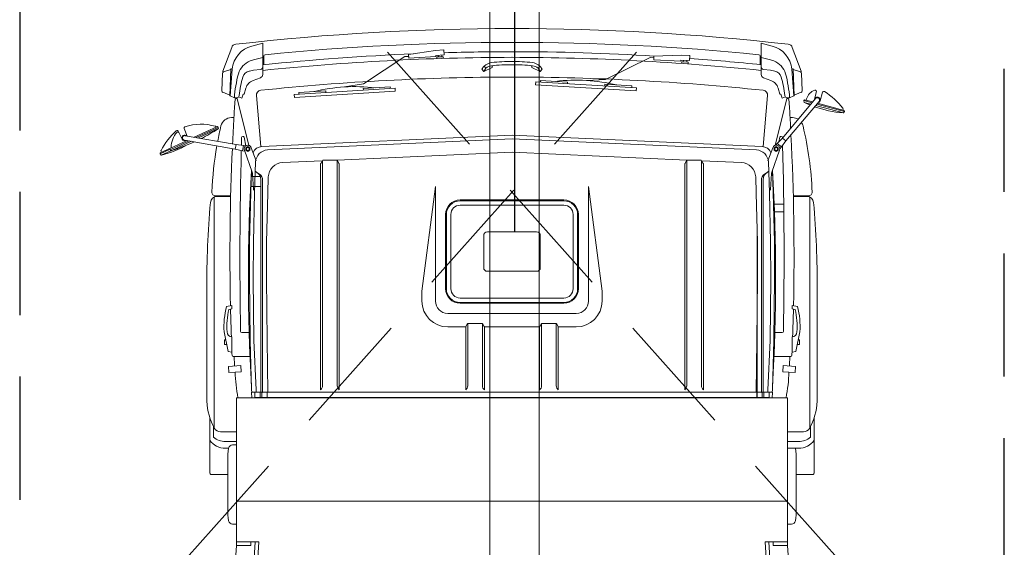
# Model space of a CAD drawing. Header units: millimetres. Extents: x -474437 to 165693, y -93174 to 980873.
# Tile 42 of 60: x 71739 to 75739, y 497643 to 499786. Entities that reach past the tile are written whole.
import ezdxf

# ---------------------------------------------------------------- set-up
doc = ezdxf.new("R2010")
doc.units = ezdxf.units.MM
doc.linetypes.add('DASHED', pattern=[0.75, 0.5, -0.25])
doc.layers.add('Brannbil', color=9, linetype='CONTINUOUS', lineweight=9)
doc.layers.add('Port', color=7, linetype='DASHED')
doc.layers.add('RP_SYMBOLER', color=7, linetype='CONTINUOUS')

msp = doc.modelspace()

# ---------------------------------------------------------------- linework, layer by layer
at = {"layer": 'Brannbil'}
for p, q in [((72682.5, 499678.7), (72726.3, 499689.7)), ((72726.3, 499593.9), (72726.3, 499689.7)), ((74795.8, 499678.7), (74752, 499689.7)), ((74752, 499593.9), (74752, 499689.7)), ((72600.3, 499672.9), (72564.6, 499576.3)), ((73427.9, 499660.7), (73318.7, 499644)), ((73318.7, 499644), (73319.6, 499629.1)), ((73462.8, 499662.8), (73427.9, 499660.7)), ((73429.1, 499640.7), (73464, 499642.9)), ((73429.4, 499635.8), (73429.1, 499640.7)), ((73439.6, 499641.4), (73439.9, 499634.5)), ((73453.5, 499642.2), (73453.8, 499635.2)), ((73464, 499642.9), (73462.8, 499662.8)), ((74426, 499641.6), (74315.7, 499638.2)), ((74461, 499639.6), (74426, 499641.6)), ((74878, 499672.9), (74913.7, 499576.3)), ((72726.3, 499562.7), (72726.3, 499602.6)), ((72731.3, 499638.5), (72731.3, 499603.1)), ((73304.2, 499635.6), (73135.6, 499525.2)), ((73319.1, 499636.5), (73304.2, 499635.6)), ((73319.6, 499629.1), (73429.4, 499635.8)), ((73433.9, 499634.2), (73459.9, 499635.4)), ((73433.9, 499634.2), (73434.2, 499627.7)), ((73459.9, 499635.4), (73460.2, 499628.5)), ((74300.2, 499631.6), (74119.6, 499542.1)), ((74315.2, 499630.7), (74300.2, 499631.6)), ((74315.7, 499638.2), (74314.8, 499623.2)), ((74314.8, 499623.2), (74424.6, 499616.7)), ((74424.6, 499616.7), (74424.9, 499621.7)), ((74424.9, 499621.7), (74459.8, 499619.6)), ((74428.8, 499614.7), (74428.3, 499608.1)), ((74428.8, 499614.7), (74454.8, 499612.7)), ((74435.3, 499621.1), (74434.8, 499614.2)), ((74449.3, 499620.2), (74448.8, 499613.2)), ((74454.8, 499612.7), (74454.3, 499605.8)), ((74459.8, 499619.6), (74461, 499639.6)), ((74747, 499638.5), (74747, 499603.1)), ((72560.7, 499496.4), (72563.2, 499568)), ((72596.8, 499583), (72567.4, 499573.5)), ((72593, 499476.1), (72596.9, 499586)), ((72593.9, 499477), (72602.7, 499584.6)), ((72602.8, 499585.8), (72596.9, 499586)), ((73616.7, 499584.9), (73624.7, 499574.9)), ((73624.7, 499574.9), (73658.7, 499590.9)), ((73632.5, 499588.8), (73624.7, 499574.9)), ((73626.2, 499596.6), (73632.5, 499588.8)), ((73658.7, 499590.9), (73658.7, 499594.3)), ((73819.6, 499590.9), (73819.6, 499594.3)), ((73853.6, 499574.9), (73819.6, 499590.9)), ((73852.1, 499596.6), (73845.8, 499588.8)), ((73845.8, 499588.8), (73853.6, 499574.9)), ((73861.6, 499584.9), (73853.6, 499574.9)), ((74752, 499562.7), (74752, 499593.9)), ((74875.5, 499585.8), (74881.4, 499586)), ((74884.4, 499477), (74875.6, 499584.6)), ((74885.3, 499476.1), (74881.4, 499586)), ((74881.5, 499583), (74910.9, 499573.5)), ((74917.6, 499496.4), (74915.1, 499568)), ((72717, 499549.5), (72687.3, 499538.9)), ((73135.6, 499525.2), (73058.2, 499512.4)), ((73835.6, 499532.9), (73834.9, 499520.9)), ((73834.9, 499520.9), (74244.2, 499496.7)), ((74244.9, 499508.7), (73835.6, 499532.9)), ((73854.6, 499531.8), (73855, 499538.8)), ((73855, 499538.8), (73964.8, 499532.3)), ((73964.8, 499532.3), (73964.4, 499525.3)), ((74119.6, 499542.1), (74041.3, 499538.8)), ((74116.5, 499523.3), (74116.1, 499516.3)), ((74226.3, 499516.8), (74116.5, 499523.3)), ((74761.3, 499549.5), (74791, 499538.9)), ((72593.1, 499479.1), (72564.5, 499490.7)), ((72646.8, 499482.8), (72641.8, 499466.8)), ((72650.8, 499482.8), (72646.8, 499482.8)), ((72658.1, 499507.8), (72650.8, 499482.8)), ((73263.9, 499507), (72854.7, 499482)), ((72854.7, 499482), (72855.5, 499470)), ((72855.5, 499470), (73264.7, 499495)), ((72873.3, 499490.1), (72983.1, 499496.8)), ((72873.7, 499483.2), (72873.3, 499490.1)), ((72983.1, 499496.8), (72983.5, 499489.9)), ((73244.5, 499512.8), (73134.8, 499506.1)), ((73134.8, 499506.1), (73135.2, 499499.1)), ((73245, 499505.8), (73244.5, 499512.8)), ((73264.7, 499495), (73263.9, 499507)), ((74225.9, 499509.8), (74226.3, 499516.8)), ((74244.2, 499496.7), (74244.9, 499508.7)), ((74820.2, 499507.8), (74827.5, 499482.8)), ((74827.5, 499482.8), (74831.5, 499482.8)), ((74831.5, 499482.8), (74836.5, 499466.8)), ((74885.2, 499479.1), (74913.8, 499490.7)), ((74975.6, 499493.7), (74968.3, 499462.4)), ((75001, 499491.1), (74990.5, 499456.4)), ((72595.9, 499476), (72593, 499476.1)), ((72611.3, 499468.7), (72593.9, 499477)), ((72621, 499468.7), (72611.3, 499468.7)), ((72618.9, 499465.1), (72622.5, 499465.1)), ((72621.8, 499468.7), (72621.8, 499465.1)), ((72622.5, 499465.1), (72669.4, 499275.2)), ((72641.8, 499466.8), (72628.5, 499472.1)), ((72701, 499477.2), (72719.2, 499270.4)), ((74777.3, 499477.2), (74759.1, 499270.4)), ((74855.8, 499465.1), (74808.9, 499275.2)), ((74836.5, 499466.8), (74849.8, 499472.1)), ((74837.6, 499304.7), (74972.6, 499465.6)), ((74851.4, 499293.1), (74986.4, 499454)), ((74859.4, 499465.1), (74855.8, 499465.1)), ((74856.5, 499468.7), (74856.5, 499465.1)), ((74857.3, 499468.7), (74867, 499468.7)), ((74867, 499468.7), (74884.4, 499477)), ((74882.4, 499476), (74885.3, 499476.1)), ((74925.4, 499456.9), (74927.9, 499460.4)), ((74925.6, 499449.9), (74925.4, 499456.9)), ((74958, 499448.1), (74925.4, 499456.9)), ((74925.6, 499449.9), (74953.2, 499442.5)), ((74960.8, 499451.5), (74927.9, 499460.4)), ((74935.2, 499464.4), (74933.7, 499458.8)), ((75089.6, 499412.9), (74977.1, 499443)), ((75089.2, 499417.1), (74980, 499446.4)), ((74972.4, 499437.3), (75085.9, 499406.9)), ((75084.2, 499421.9), (75083.4, 499418.7)), ((75085.9, 499406.9), (75089.6, 499412.9)), ((75089.6, 499412.9), (75089.2, 499417.1)), ((72599.6, 499387.8), (72609.5, 499387.8)), ((74878.7, 499387.8), (74868.8, 499387.8)), ((72383.3, 499332.9), (72399.7, 499300.6)), ((72385.6, 499327.3), (72399.8, 499300.4)), ((72407, 499343.4), (72419.3, 499313.3)), ((72542.7, 499352.3), (72448, 499308.2)), ((72546.1, 499348.4), (72456.6, 499306.7)), ((72546.9, 499343.3), (72465.2, 499305.2)), ((72537.2, 499349.8), (72537.2, 499349.9)), ((72546.1, 499348.4), (72542.7, 499352.3)), ((72546.9, 499343.3), (72546.1, 499348.4)), ((72419.6, 499294.9), (72349.7, 499262.3)), ((72428.2, 499293.4), (72350.4, 499257.1)), ((72436.8, 499291.9), (72353.9, 499253.2)), ((72615.1, 499260.4), (72408.4, 499296.9)), ((72618.3, 499278.2), (72411.5, 499314.6)), ((72650.5, 499307.9), (72658.5, 499273.7)), ((73739.2, 499316.6), (72722.5, 499270.7)), ((73739.2, 499316.6), (74755.8, 499270.7)), ((74810.5, 499275.5), (74816.8, 499283)), ((74837.6, 499304.7), (74816.8, 499283)), ((74833.6, 499268.9), (74816.8, 499283)), ((74827.8, 499307.9), (74823.6, 499290.1)), ((74851.4, 499293.1), (74833.6, 499268.9)), ((74851.4, 499293.1), (74837.6, 499304.7)), ((72309.3, 499244.7), (72354.6, 499265.9)), ((72309.6, 499240.5), (72309.3, 499244.7)), ((72309.6, 499240.5), (72350.1, 499259.3)), ((72314.3, 499235.2), (72309.6, 499240.5)), ((72313.3, 499250.3), (72314.7, 499247.3)), ((72353.6, 499253.6), (72314.3, 499235.2)), ((72350.4, 499257.1), (72349.7, 499262.3)), ((72353.9, 499253.2), (72350.4, 499257.1)), ((72355.1, 499264.8), (72354.6, 499265.9)), ((72618.3, 499278.2), (72615.1, 499260.4)), ((72615.1, 499260.4), (72644.3, 499253.3)), ((72618.3, 499278.2), (72648.2, 499274.9)), ((72648.2, 499274.9), (72644.3, 499253.3)), ((72653.2, 499251.7), (72644.3, 499253.3)), ((72657.8, 499273.2), (72648.2, 499274.9)), ((72684, 499166.4), (72651.8, 499255.5)), ((72699.4, 499212.1), (72680.1, 499265.7)), ((73739.2, 499247.7), (73029.2, 499215.6)), ((73739.2, 499247.7), (74449.1, 499215.6)), ((74778.9, 499212.1), (74798.2, 499265.7)), ((74794.3, 499166.4), (74826.5, 499255.5)), ((74827.3, 499261.4), (74833.6, 499268.9)), ((72968.3, 499212.8), (72807.3, 499205.6)), ((72968.7, 499213.5), (72962.2, 499201.9)), ((72969.2, 499214.1), (72969.2, 498298.8)), ((73027.2, 499215.6), (72971.2, 499215.6)), ((73029.2, 499215.6), (73029.2, 498298.8)), ((73029.8, 499213.5), (73036.2, 499201.9)), ((74448.5, 499213.5), (74442.1, 499201.9)), ((74449.1, 499215.6), (74449.1, 498298.8)), ((74451.1, 499215.6), (74507.1, 499215.6)), ((74509.1, 499214.1), (74509.1, 498298.8)), ((74509.6, 499213.5), (74516.1, 499201.9)), ((74510, 499212.8), (74671, 499205.6)), ((72681.3, 499173.7), (72677.9, 499083.2)), ((72688.8, 499096.5), (72685.1, 499160.7)), ((72961.2, 499198), (72961.2, 498282.8)), ((73037.2, 499198), (73037.2, 498282.8)), ((74441.1, 499198), (74441.1, 498282.8)), ((74517.1, 499198), (74517.1, 498282.8)), ((74789.5, 499096.5), (74793.2, 499160.7)), ((74797, 499173.7), (74800.4, 499083.2)), ((72681.6, 499148.6), (72717.2, 499148.6)), ((72718.5, 499138.4), (72718.5, 498272.7)), ((72726.1, 499134.2), (72726.1, 498272.7)), ((72749.2, 499147), (72746.7, 499081.2)), ((74729.1, 499147), (74731.6, 499081.2)), ((74752.2, 499134.2), (74752.2, 498272.7)), ((74759.8, 499138.4), (74759.8, 498272.7)), ((72677.9, 499083.2), (72673.4, 498883)), ((72681.6, 499108.6), (72717.2, 499108.6)), ((72691.8, 499093.6), (72694.3, 499093.6)), ((72746.7, 499081.1), (72742.2, 498882)), ((73428.2, 499107.8), (73373.4, 498682.7)), ((73428.2, 499107.8), (73428.2, 498642.8)), ((74050.1, 499107.8), (74050.1, 498642.8)), ((74050.1, 499107.8), (74104.9, 498682.7)), ((74731.6, 499081.1), (74736.1, 498882)), ((74786.5, 499093.6), (74784, 499093.6)), ((74800.4, 499083.2), (74804.9, 498883)), ((72529.3, 499065.2), (72529.3, 498128.4)), ((72534.8, 499069.9), (72596.3, 499069.9)), ((72540.9, 499067.9), (72596.3, 499067.9)), ((73528.5, 499053.6), (73949.8, 499053.6)), ((73528.5, 499050.4), (73949.8, 499050.4)), ((74943.5, 499069.9), (74882, 499069.9)), ((74937.4, 499067.9), (74882, 499067.9)), ((74949, 499065.2), (74949, 498128.4)), ((73528.5, 499032.3), (73949.8, 499032.3)), ((74843, 499036.9), (74803.9, 499036.9)), ((74843.4, 499004.9), (74805.1, 499004.9)), ((73469.3, 498693.2), (73469.3, 498994.4)), ((73472.5, 498693.2), (73472.5, 498994.4)), ((73490.6, 498692.6), (73490.6, 498994.9)), ((73987.7, 498692.6), (73987.7, 498994.9)), ((74005.8, 498693.2), (74005.8, 498994.4)), ((74009, 498693.2), (74009, 498994.4)), ((73639.1, 498923.8), (73839.2, 498923.8)), ((72673.4, 498883), (72672.4, 498732.7)), ((72742.2, 498882), (72741.2, 498733)), ((73624.1, 498778.8), (73624.1, 498908.8)), ((73854.2, 498778.8), (73854.2, 498908.8)), ((74735, 498909.3), (74735, 498250.5)), ((74736.1, 498882), (74737.1, 498733)), ((74804.9, 498883), (74805.9, 498732.7)), ((73639.1, 498763.8), (73839.2, 498763.8)), ((72672.4, 498732.7), (72675.9, 498482.6)), ((72741.2, 498733), (72744.7, 498483.5)), ((74737.1, 498733), (74733.6, 498483.5)), ((74805.9, 498732.7), (74802.4, 498482.6)), ((72499.4, 498689.9), (72499.4, 498236.1)), ((73373.4, 498682.8), (73373.4, 498642.8)), ((74104.9, 498682.8), (74104.9, 498642.8)), ((74978.9, 498689.9), (74978.9, 498236.1)), ((73528.5, 498655.3), (73949.8, 498655.3)), ((72579.6, 498620.9), (72601.6, 498624.9)), ((72601.6, 498610.9), (72588.7, 498609)), ((72601.6, 498610.9), (72601.6, 498624.9)), ((73528.5, 498637.2), (73949.8, 498637.2)), ((73528.5, 498633.9), (73949.8, 498633.9)), ((74898.7, 498620.9), (74876.7, 498624.9)), ((74876.7, 498610.9), (74876.7, 498624.9)), ((74876.7, 498610.9), (74889.6, 498609)), ((73478.2, 498592.8), (73739.2, 498592.8)), ((74000.1, 498592.8), (73739.2, 498592.8)), ((73478.2, 498538), (73551.4, 498538)), ((73478.2, 498538), (73551.4, 498538)), ((73551.2, 498536), (73551.2, 498282.8)), ((73558.6, 498551.5), (73552.2, 498539.8)), ((73559.2, 498552.1), (73559.2, 498298.8)), ((73618, 498552.5), (73560.4, 498552.5)), ((73619.2, 498552.1), (73619.2, 498298.8)), ((73619.7, 498551.5), (73626.2, 498539.8)), ((73626.9, 498538), (73739.2, 498538)), ((73627.2, 498536), (73627.2, 498282.8)), ((73851.4, 498538), (73739.2, 498538)), ((73851.1, 498536), (73851.1, 498282.8)), ((73858.6, 498551.5), (73852.1, 498539.8)), ((73859.1, 498552.1), (73859.1, 498298.8)), ((73860.3, 498552.5), (73918, 498552.5)), ((73919.1, 498552.1), (73919.1, 498298.8)), ((73919.7, 498551.5), (73926.1, 498539.8)), ((74000.1, 498538), (73926.9, 498538)), ((74000.1, 498538), (73926.9, 498538)), ((73927.1, 498536), (73927.1, 498282.8)), ((72586.6, 498437.9), (72569.6, 498517.9)), ((72571.6, 498485.9), (72576.4, 498485.9)), ((72571.6, 498485.9), (72571.6, 498465.9)), ((72601.6, 498435.9), (72601.6, 498497.9)), ((72641.2, 498514.9), (72671.3, 498514.9)), ((72675.9, 498482.8), (72681.4, 498282.8)), ((72690.9, 498482.8), (72699.4, 498282.8)), ((72744.7, 498483.5), (72746.8, 498272.7)), ((74733.6, 498483.5), (74731.5, 498272.7)), ((74787.4, 498482.8), (74778.9, 498282.8)), ((74802.4, 498482.8), (74796.9, 498282.8)), ((74837.1, 498514.9), (74807, 498514.9)), ((74876.7, 498435.9), (74876.7, 498497.9)), ((74891.7, 498437.9), (74908.7, 498517.9)), ((74906.7, 498485.9), (74901.9, 498485.9)), ((74906.7, 498485.9), (74906.7, 498465.9)), ((72571.6, 498465.9), (72580.6, 498465.9)), ((74906.7, 498465.9), (74897.7, 498465.9)), ((72601.6, 498435.9), (72586.6, 498437.9)), ((72606.9, 498417.9), (72674.6, 498417.9)), ((72610.2, 498417.9), (72612.3, 498382.9)), ((74871.4, 498417.9), (74803.7, 498417.9)), ((74868.1, 498417.9), (74866, 498382.9)), ((74876.7, 498435.9), (74891.7, 498437.9)), ((72637.3, 498380.9), (72587.4, 498377.8)), ((72587.4, 498377.8), (72588.9, 498352.9)), ((72638.8, 498356), (72637.3, 498380.9)), ((74839.5, 498356), (74841, 498380.9)), ((74841, 498380.9), (74890.9, 498377.8)), ((74890.9, 498377.8), (74889.4, 498352.9)), ((72588.9, 498352.9), (72638.8, 498356)), ((74889.4, 498352.9), (74839.5, 498356)), ((72680.3, 498298), (72681.2, 498289.7)), ((72681.4, 498282.8), (72681.7, 498272.7)), ((72699.4, 498282.8), (72700.1, 498272.7)), ((74778.9, 498282.8), (74778.2, 498272.7)), ((74796.9, 498282.8), (74796.6, 498272.7)), ((74798, 498298), (74797.1, 498289.7)), ((72619.3, 498250.5), (74859, 498250.5)), ((72619.3, 497830.4), (72619.3, 498250.5)), ((72680.9, 498271.8), (72681.7, 498250.5)), ((72681.7, 498272.7), (74796.6, 498272.7)), ((72694.2, 498269.8), (72694.2, 498253.8)), ((72697.1, 498250.9), (74781.2, 498250.9)), ((72715.6, 498269.8), (72715.6, 498253.8)), ((72723.2, 498269.8), (72723.2, 498253.8)), ((72743.9, 498269.8), (72743.9, 498253.8)), ((74734.4, 498269.8), (74734.4, 498253.8)), ((74755.1, 498269.8), (74755.1, 498253.8)), ((74762.7, 498269.8), (74762.7, 498253.8)), ((74784.1, 498269.8), (74784.1, 498253.8)), ((74797.4, 498271.8), (74796.6, 498250.5)), ((74859, 497830.4), (74859, 498250.5)), ((72511.8, 497943.6), (72511.8, 498168)), ((74966.5, 497943.6), (74966.5, 498168)), ((74966.5, 497943.6), (74966.5, 498168)), ((72526.8, 498089.8), (72526.8, 498133)), ((74951.5, 498089.8), (74951.5, 498133)), ((72554.3, 498112), (72619.3, 498112)), ((74924, 498112), (74859, 498112)), ((72574.8, 498072.4), (72619.3, 498072.4)), ((72574.8, 498044.9), (72588, 498044.9)), ((72619.3, 498059.1), (72604.1, 498059.1)), ((74903.5, 498072.4), (74859, 498072.4)), ((74903.5, 498044.9), (74859, 498044.9)), ((72511.8, 497943.6), (72511.8, 497990.7)), ((72584.3, 497797.9), (72584.3, 497997.9)), ((74894, 497797.9), (74894, 497997.9)), ((74966.5, 497943.6), (74966.5, 497990.7)), ((74966.5, 497943.6), (74966.5, 497990.7)), ((72515.4, 497938.9), (72584.3, 497938.9)), ((74962.9, 497938.9), (74894, 497938.9)), ((72619.3, 497830.4), (74859, 497830.4)), ((72619.3, 497650.4), (72619.3, 497830.4)), ((74859, 497650.4), (74859, 497830.4)), ((72619.3, 497736.7), (72604.1, 497736.7)), ((74859, 497736.7), (74874.3, 497736.7)), ((72559.2, 496670.5), (72619.3, 497650.4)), ((72711.1, 497665.4), (72619.3, 497665.4)), ((72678.6, 497650.4), (72619.3, 497650.4)), ((72629.6, 496580.5), (72696.1, 497665.4)), ((72644.7, 496580.5), (72711.1, 497665.4)), ((72678.6, 497650.4), (72678.6, 497665.4)), ((74833.6, 496580.5), (74767.2, 497665.4)), ((74767.2, 497665.4), (74859, 497665.4)), ((74848.7, 496580.5), (74782.2, 497665.4)), ((74799.7, 497650.4), (74799.7, 497665.4)), ((74799.7, 497650.4), (74859, 497650.4)), ((74919.1, 496670.5), (74859, 497650.4))]:
    msp.add_line(p, q, dxfattribs=at)
for points in [[(72676.1, 499618), (72689.3, 499622.7), (72726.3, 499632.4)], [(74802.2, 499618), (74789, 499622.7), (74752, 499632.4)], [(72672.1, 499576.7), (72689.3, 499580.2), (72717.6, 499584)], [(74806.3, 499576.7), (74789, 499580.2), (74760.7, 499584)]]:
    msp.add_lwpolyline(points, dxfattribs=at)
for points in [[(72611.3, 499468.7, -0.049602), (72627.7, 499565.8)], [(74867, 499468.7, 0.049602), (74850.6, 499565.8)], [(72631, 499477.8, -0.051562), (72645.5, 499552.6)], [(74847.3, 499477.8, 0.051562), (74832.8, 499552.6)], [(73739.2, 499301.6), (72746.2, 499256.7, 0.39005), (72697.6, 499207.8), (72692.9, 499082.8), (72688.4, 498882.8), (72687.4, 498732.8), (72690.9, 498482.8)], [(73739.2, 499301.6), (74732.1, 499256.7, -0.39005), (74780.7, 499207.8), (74785.4, 499082.8), (74789.9, 498882.8), (74790.9, 498732.8), (74787.4, 498482.8)]]:
    msp.add_lwpolyline(points, format="xyb", dxfattribs=at)
for points in [[(72674.4, 499265.5), (72665.9, 499270.4), (72657.4, 499265.5), (72657.4, 499255.7), (72665.9, 499250.8), (72674.4, 499255.7)], [(74803.9, 499265.5), (74812.4, 499270.4), (74820.9, 499265.5), (74820.9, 499255.7), (74812.4, 499250.8), (74803.9, 499255.7)]]:
    msp.add_lwpolyline(points, close=True, dxfattribs=at)
for centre in [(72665.9, 499260.6), (74812.4, 499260.6)]:
    msp.add_circle(centre, 6, dxfattribs=at)
for centre, radius, start, end in [((73739.2, 489858.6), 9891.1, 83.48454, 96.51546), ((72619.1, 499665.9), 20, 96.5155, 159.6955), ((73739.2, 489629.7), 10063.9, 84.278, 95.722), ((74859.2, 499665.9), 20, 20.3045, 83.4845), ((72708.4, 499575.9), 106, 104.1143, 175.299), ((73754.2, 489705.6), 9950.2, 92.39135, 95.92977), ((72736.3, 499638.5), 5, 95.722, 180), ((73754.2, 489705.6), 9950.2, 90.08669, 91.67431), ((73724.1, 489705.6), 9950.2, 86.59013, 89.91331), ((74742, 499638.5), 5, 0, 84.278), ((74769.9, 499575.9), 106, 4.701, 75.8857), ((72702, 499545.5), 77, 109.6538, 164.7091), ((73754.2, 489682.6), 9950.2, 90.08669, 95.92977), ((73662.3, 499561.9), 50, 95.9887, 135.9681), ((73739.2, 498815.9), 787, 90, 96.0586), ((73739.2, 498828.9), 787, 90, 95.9887), ((73724.1, 489682.6), 9950.2, 84.07023, 89.91331), ((73739.2, 498828.9), 787, 84.0113, 90), ((73739.2, 498815.9), 787, 83.9414, 90), ((73816, 499561.9), 50, 44.0319, 84.0113), ((73724.1, 489705.6), 9950.2, 84.07023, 85.75674), ((74776.3, 499545.5), 77, 15.2909, 70.3462), ((72569.2, 499567.8), 6, 107.9831, 178), ((72569.2, 499574.6), 4.9, 159.6955, 211.6175), ((72679, 499542.4), 35, 101.4588, 163.0868), ((72712.3, 499562.7), 14, 289.6833, 0), ((72716.3, 499593.9), 10, 277.6961, 0), ((73694.6, 499530.6), 95, 135.9681, 145.1394), ((73660.8, 499553.8), 45, 96.0586, 128.9799), ((73663.7, 499594.3), 5, 95.5398, 180), ((73814.6, 499594.3), 5, 0, 84.4602), ((73817.5, 499553.8), 45, 51.0201, 83.9414), ((73783.7, 499530.6), 95, 34.8606, 44.0319), ((74762, 499593.9), 10, 180, 262.3039), ((74766, 499562.7), 14, 180, 250.3167), ((74799.3, 499542.4), 35, 16.9132, 78.5412), ((74909.1, 499567.8), 6, 2, 72.0169), ((74909.1, 499574.6), 4.9, 328.3825, 20.3045), ((72703.2, 499494.6), 47, 109.6833, 163.7398), ((73754.2, 489602.6), 9950.2, 90.08669, 95.97281), ((73724.1, 489602.6), 9950.2, 84.02719, 89.91331), ((73998.9, 498823.2), 716.9, 76.5563, 96.6556), ((74775.1, 499494.6), 47, 16.2602, 70.3167), ((72566.7, 499496.2), 6, 178, 248.0169), ((72720.9, 499478.9), 20, 95.9728, 185.0291), ((73101.9, 498796.9), 716.9, 83.4398, 103.5391), ((74757.4, 499478.9), 20, 354.9709, 84.0272), ((74911.6, 499496.2), 6, 291.9831, 2), ((74991.6, 499444), 60, 112.3089, 160.0923), ((74970.7, 499494.9), 5, 346.8971, 112.3089), ((75005.8, 499489.6), 5, 57.5961, 163.1029), ((74847.7, 499240.6), 300, 38.2403, 57.5961), ((82285.3, 498829.1), 9691.9, 176.26533, 176.69543), ((72618.9, 499460.1), 5, 90, 175.7139), ((72621, 499478.7), 10, 270, 354.8935), ((74857.3, 499478.7), 10, 185.1065, 270), ((74859.4, 499460.1), 5, 4.2861, 90), ((65193, 498829.1), 9691.9, 3.30457, 3.73467), ((75115.9, 499839.4), 433.2, 244.1582, 247.5362), ((74979.5, 499459.8), 11.5, 166.8971, 178.5), ((74979.5, 499459.8), 11.5, 343.1029, 166.8971), ((74979.5, 499459.8), 9, 320, 140), ((74979.5, 499459.8), 11.5, 281.5, 343.1029), ((75115.9, 499839.4), 433.2, 250.0506, 265.8418), ((75079.4, 499423.2), 5, 345, 38.2403), ((72476.1, 499161.2), 200, 73.152, 109.3047), ((72599.6, 499343.8), 44, 90, 166.6209), ((82285.3, 498829.1), 9691.9, 176.69543, 177.32948), ((65193, 498829.1), 9691.9, 3.04982, 3.30457), ((74878.7, 499343.8), 44, 58.3016, 90), ((74878.7, 499343.8), 44, 13.3791, 34.6505), ((72577.7, 499112.8), 300, 132.4039, 151.7597), ((72454, 499264), 100, 140.1069, 177.5778), ((72378.8, 499330.6), 5, 26.8971, 132.4039), ((72381.1, 499324.9), 5, 27.8355, 140.1069), ((72411.7, 499345.2), 5, 109.3047, 202.1645), ((72122.9, 500000.5), 781.9, 296.8946, 302.7169), ((72532.6, 499347.8), 5, 25, 73.152), ((73922.4, 499029.2), 1403.7, 166.6209, 169.2353), ((73555.9, 499029.2), 1403.7, 2.2969, 13.3791), ((72122.9, 500000.5), 781.9, 287.2831, 294.638), ((72409.9, 499305.8), 11.5, 41.5, 206.8971), ((72409.9, 499305.8), 11.5, 206.8971, 298.5), ((72409.9, 499305.8), 9, 80, 260), ((90895.2, 498809.4), 18261.3, 178.43872, 178.53632), ((72645.7, 499306.8), 5, 13.1164, 178.4387), ((74832.6, 499306.8), 5, 1.5613, 166.8836), ((56583.1, 498809.4), 18261.3, 1.55464, 1.56128), ((65193, 498829.1), 9691.9, 358.78582, 2.89373), ((72317.9, 499252.4), 5, 151.7597, 205), ((72209.7, 499656), 433.2, 284.1582, 299.0513), ((72359.1, 499268), 5, 177.5778, 205), ((73922.4, 499029.2), 1403.7, 169.9699, 177.7031), ((82285.3, 498829.1), 9691.9, 177.43677, 181.21418), ((90895.2, 498809.4), 18261.3, 178.60326, 180.90849), ((72665.9, 499260.6), 15, 19.8112, 199.8112), ((72724.4, 499229.8), 40.9, 92.5901, 156.0205), ((74753.9, 499229.8), 40.9, 23.9795, 87.4099), ((74812.4, 499260.6), 15, 340.1888, 160.1888), ((56583.1, 498809.4), 18261.3, 359.09151, 1.46253), ((72810.1, 499144.7), 60.9, 92.5901, 177.8231), ((72969.2, 499198), 8, 151.0311, 180), ((72970.4, 499212.5), 2, 126.1152, 151.0311), ((73028.1, 499212.5), 2, 28.9689, 53.8848), ((73029.2, 499198), 8, 0, 28.9689), ((74449.1, 499198), 8, 151.0311, 180), ((74450.3, 499212.5), 2, 126.1152, 151.0311), ((74507.9, 499212.5), 2, 28.9689, 53.8848), ((74509.1, 499198), 8, 0, 28.9689), ((74668.2, 499144.7), 60.9, 2.1769, 87.4099), ((80499.4, 498730.2), 7831, 176.74682, 183.16404), ((72665.1, 499159.6), 20, 3.2705, 19.8112), ((72552.6, 498961.6), 252.9, 52.4583, 55.1784), ((72571.6, 498957.1), 246.4, 54.9013, 59.4024), ((72688.5, 499138.4), 30, 0, 52.4583), ((74789.8, 499138.4), 30, 127.5417, 180), ((74906.7, 498957.1), 246.4, 120.5976, 125.0987), ((74925.7, 498961.6), 252.9, 124.8216, 127.5417), ((74813.2, 499159.6), 20, 160.1888, 176.7295), ((66978.9, 498730.2), 7831, 356.83596, 3.25318), ((72696.1, 499134.2), 30, 0, 54.9013), ((74782.2, 499134.2), 30, 125.0987, 180), ((72534.8, 499084.9), 15, 177.7031, 270), ((72691.8, 499096.6), 3, 183.2705, 270), ((74786.5, 499096.6), 3, 270, 356.7295), ((74943.5, 499084.9), 15, 270, 2.2969), ((76266, 498710.9), 3766.6, 174.9381, 180.3196), ((72540.9, 499040.9), 27, 90, 174.9381), ((73528.5, 498994.4), 59.2, 90, 180), ((73528.5, 498994.4), 56, 90, 180), ((73949.8, 498994.4), 59.2, 0, 90), ((73949.8, 498994.4), 56, 0, 90), ((74937.4, 499040.9), 27, 5.0619, 90), ((71212.3, 498710.9), 3766.6, 359.6804, 5.0619), ((73528.5, 498994.4), 37.9, 90, 180), ((73949.8, 498994.4), 37.9, 0, 90), ((73639.1, 498908.8), 15, 90, 180), ((73839.2, 498908.8), 15, 0, 90), ((73639.1, 498778.8), 15, 180, 270), ((73839.2, 498778.8), 15, 270, 0), ((73528.5, 498693.2), 59.2, 180, 270), ((73528.5, 498693.2), 56, 180, 270), ((73528.5, 498693.2), 37.9, 180, 270), ((73949.8, 498693.2), 37.9, 270, 0), ((73949.8, 498693.2), 56, 270, 0), ((73949.8, 498693.2), 59.2, 270, 0), ((73478.2, 498642.8), 104.8, 180, 270), ((73478.2, 498642.8), 50, 180, 270), ((74000.1, 498642.8), 104.8, 270, 0), ((74000.1, 498642.8), 50, 270, 0), ((72880.3, 498539.7), 311.4, 164.8924, 184.0169), ((72893, 498539.4), 312.1, 167.1153, 183.9722), ((82285.3, 498829.1), 9691.9, 181.29538, 181.95769), ((65193, 498829.1), 9691.9, 358.04231, 358.70462), ((74585.3, 498539.4), 312.1, 356.0278, 12.8847), ((74598.1, 498539.7), 311.4, 355.9831, 15.1076), ((73559.2, 498536), 8, 151.0311, 180), ((73560.4, 498550.5), 2, 90, 151.0311), ((73618, 498550.5), 2, 28.9689, 90), ((73619.2, 498536), 8, 0, 28.9689), ((73859.1, 498536), 8, 151.0311, 180), ((73860.3, 498550.5), 2, 90, 151.0311), ((73918, 498550.5), 2, 28.9689, 90), ((73919.1, 498536), 8, 0, 28.9689), ((72601.6, 498517.9), 20, 180.3203, 270), ((72641.2, 498519.9), 5, 180.9085, 270), ((74837.1, 498519.9), 5, 270, 359.0915), ((74876.7, 498517.9), 20, 270, 359.6797), ((82285.3, 498829.1), 9691.9, 182.32522, 182.4031), ((72606.9, 498422.9), 5, 181.8507, 270), ((74871.4, 498422.9), 5, 270, 358.1493), ((65193, 498829.1), 9691.9, 357.5969, 357.67478), ((73268.5, 498410.5), 656.8, 182.4021, 182.7122), ((74209.8, 498410.5), 656.8, 357.2878, 357.5979), ((74209.8, 498410.5), 656.8, 357.2878, 357.5979), ((73270.6, 498376), 656.8, 181.883, 191.0206), ((74207.8, 498376), 656.8, 348.9794, 358.117), ((72949.2, 498298.8), 20, 306.8699, 0), ((73049.2, 498298.8), 20, 180, 233.1301), ((73539.2, 498298.8), 20, 306.8699, 0), ((73639.2, 498298.8), 20, 180, 233.1301), ((73839.1, 498298.8), 20, 306.8699, 0), ((73939.1, 498298.8), 20, 180, 233.1301), ((74429.1, 498298.8), 20, 306.8699, 0), ((74529.1, 498298.8), 20, 180, 233.1301), ((72682.5, 498271.1), 1.8, 115.732, 156.3696), ((72697.1, 498269.8), 2.9, 90, 180), ((72697.1, 498253.8), 2.9, 180, 270), ((72718.5, 498269.8), 2.9, 90, 180), ((72718.5, 498253.8), 2.9, 180, 270), ((72780.5, 498262), 60, 190.605, 191.0819), ((72726.1, 498269.8), 2.9, 90, 180), ((72726.1, 498253.8), 2.9, 180, 270), ((72778.8, 498250.6), 50, 179.6316, 180.1937), ((72746.8, 498269.8), 2.9, 90, 180), ((72746.8, 498253.8), 2.9, 180, 270), ((74731.5, 498269.8), 2.9, 0, 90), ((74731.5, 498253.8), 2.9, 270, 0), ((74752.2, 498269.8), 2.9, 0, 90), ((74752.2, 498253.8), 2.9, 270, 0), ((74759.8, 498269.8), 2.9, 0, 90), ((74759.8, 498253.8), 2.9, 270, 0), ((74781.2, 498269.8), 2.9, 0, 90), ((74781.2, 498253.8), 2.9, 270, 0), ((74795.8, 498271.1), 1.8, 23.6304, 64.268), ((72738.5, 498244.5), 239.3, 182.0128, 209.803), ((74739.8, 498244.5), 239.3, 330.197, 357.9872), ((72554.3, 498139), 27, 209.803, 270), ((74924, 498139), 27, 270, 330.197), ((72574.5, 498146.2), 73.8, 229.7928, 270.247), ((74903.9, 498146.2), 73.8, 269.753, 310.2072), ((72574.5, 498121.3), 76.3, 214.826, 270.247), ((72885.4, 497997.9), 301.2, 170.9153, 180), ((72604.1, 498042.9), 16.2, 90, 170.9153), ((74592.9, 497997.9), 301.2, 0, 9.0847), ((74903.9, 498121.3), 76.3, 269.753, 325.174), ((72574.5, 497987.2), 76.3, 214.826, 219.3025), ((74903.9, 497987.2), 76.3, 320.6975, 325.174), ((74903.9, 497987.2), 76.3, 320.6975, 325.174), ((72885.4, 497797.9), 301.2, 180, 189.0847), ((74592.9, 497797.9), 301.2, 350.9153, 0), ((72604.1, 497752.9), 16.2, 189.0847, 270), ((74874.3, 497752.9), 16.2, 270, 350.9153)]:
    msp.add_arc(centre, radius, start, end, dxfattribs=at)
at = {"layer": 'Port', "ltscale": 1000}
for p, q in [((71739.2, 501336), (71739.2, 496836)), ((75739.2, 501336), (71739.2, 496836)), ((71739.2, 501336), (75739.2, 496836)), ((75739.2, 496836), (75739.2, 501336))]:
    msp.add_line(p, q, dxfattribs=at)
at = {"layer": 'RP_SYMBOLER'}
msp.add_line((73749.2, 501215.7), (73749.2, 498925.7), dxfattribs=at)
at = {"layer": 'RP_SYMBOLER', "lineweight": 9}
msp.add_lwpolyline([(73649.2, 500215.7), (73849.2, 500215.7), (73849.2, 492215.7), (73649.2, 492215.7)], close=True, dxfattribs=at)

doc.saveas('drawing.dxf')
